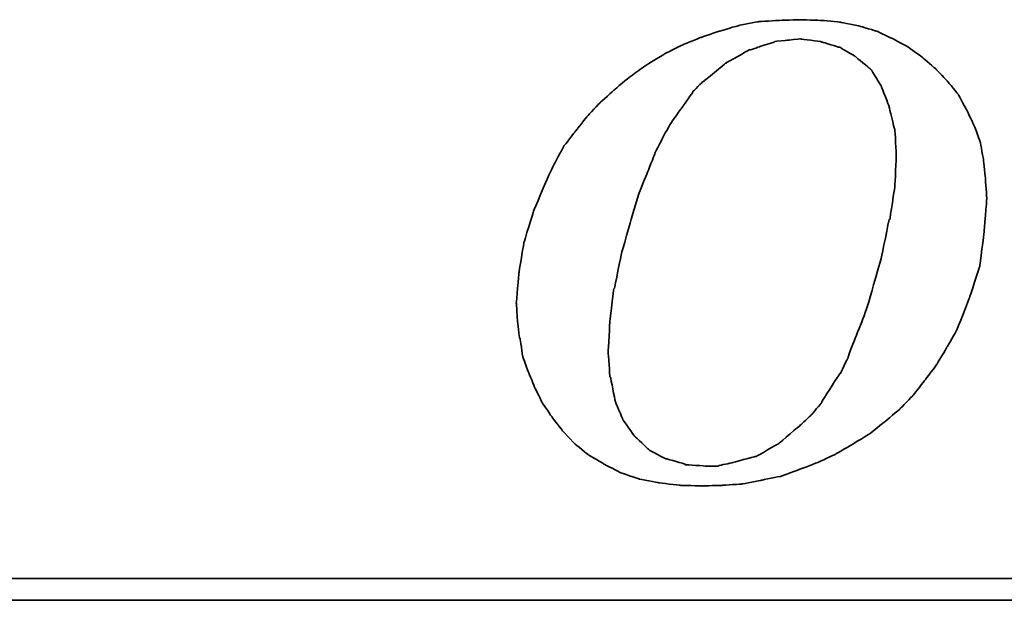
# Model space of a CAD drawing. Header units: millimetres. Extents: x 791 to 1088, y 409 to 508.
# Tile 33 of 51: x 1022.1 to 1026.46, y 442.86 to 445.43. Entities that reach past the tile are written whole.
import ezdxf

# ---------------------------------------------------------------- set-up
doc = ezdxf.new("R2010")
doc.units = ezdxf.units.MM
doc.header["$LTSCALE"] = 0.15
doc.layers.add('DIM', color=4, linetype='CONTINUOUS')
doc.layers.add('layer 1', color=7, linetype='CONTINUOUS')

# ---------------------------------------------------------------- blocks, each defined once
blk = doc.blocks.new('TBI MOTION logo(完整正式版)')
at = {"layer": 'layer 1', "color": 22, "lineweight": 35}
for points, knots in [([(-11.34375, -6.98375), (-11.34375, -6.98375), (-10.91375, -7.43875), (-10.91375, -7.43875), (-10.91375, -7.43875), (-10.91375, -7.43875), (-10.38625, -7.87125), (-10.38625, -7.87125), (-10.38625, -7.87125), (-10.38625, -7.87125), (-9.81125, -8.20375), (-9.81125, -8.20375), (-9.81125, -8.20375), (-9.81125, -8.20375), (-9.21125, -8.51875), (-9.21125, -8.51875), (-9.21125, -8.51875), (-9.21125, -8.51875), (-8.51625, -8.75875), (-8.51625, -8.75875), (-8.51625, -8.75875), (-8.51625, -8.75875), (-7.77125, -8.90375), (-7.77125, -8.90375), (-7.77125, -8.90375), (-7.77125, -8.90375), (-6.97875, -8.99875), (-6.97875, -8.99875), (-6.97875, -8.99875), (-6.97875, -8.99875), (-6.14125, -9.02375), (-6.14125, -9.02375), (-6.14125, -9.02375), (-6.14125, -9.02375), (-5.37125, -8.99875), (-5.37125, -8.99875), (-5.37125, -8.99875), (-5.37125, -8.99875), (-4.65375, -8.94875), (-4.65375, -8.94875), (-4.65375, -8.94875), (-4.65375, -8.94875), (-3.93375, -8.80625), (-3.93375, -8.80625), (-3.93375, -8.80625), (-3.93375, -8.80625), (-3.21375, -8.66375), (-3.21375, -8.66375), (-3.21375, -8.66375), (-3.21375, -8.66375), (-2.49375, -8.39875), (-2.49375, -8.39875), (-2.49375, -8.39875), (-2.49375, -8.39875), (-1.79875, -8.13375), (-1.79875, -8.13375), (-1.79875, -8.13375), (-1.79875, -8.13375), (-1.17375, -7.84375), (-1.17375, -7.84375), (-1.17375, -7.84375), (-1.17375, -7.84375), (-0.52375, -7.46375), (-0.52375, -7.46375), (-0.52375, -7.46375), (-0.52375, -7.46375), (0.10124, -7.07875), (0.10124, -7.07875), (0.10124, -7.07875), (0.10124, -7.07875), (0.67625, -6.62375), (0.67625, -6.62375), (0.67625, -6.62375), (0.67625, -6.62375), (1.24874, -6.14375), (1.24874, -6.14375), (1.24874, -6.14375), (1.24874, -6.14375), (1.72874, -5.64125), (1.72874, -5.64125), (1.72874, -5.64125), (1.72874, -5.64125), (2.18624, -5.06375), (2.18624, -5.06375), (2.18624, -5.06375), (2.18624, -5.06375), (2.61625, -4.48874), (2.61625, -4.48874), (2.61625, -4.48874), (2.61625, -4.48874), (3.00125, -3.83874), (3.00125, -3.83874), (3.00125, -3.83874), (3.00125, -3.83874), (3.36124, -3.21374), (3.36124, -3.21374), (3.36124, -3.21374), (3.36124, -3.21374), (3.84374, -1.99125), (3.84374, -1.99125), (3.84374, -1.99125), (3.84374, -1.99125), (4.22625, -0.81875), (4.22625, -0.81875), (4.22625, -0.81875), (4.22625, -0.81875), (4.39125, 0.45624), (4.39125, 0.45624), (4.39125, 0.45624), (4.39125, 0.45624), (4.48874, 1.70124), (4.48874, 1.70124), (4.48874, 1.70124), (4.48874, 1.70124), (4.43874, 2.44625), (4.43874, 2.44625), (4.43874, 2.44625), (4.43874, 2.44625), (4.36874, 3.14125), (4.36874, 3.14125), (4.36874, 3.14125), (4.36874, 3.14125), (4.25125, 3.81125), (4.25125, 3.81125), (4.25125, 3.81125), (4.25125, 3.81125), (4.03124, 4.41125), (4.03124, 4.41125), (4.03124, 4.41125), (4.03124, 4.41125), (3.74374, 5.01125), (3.74374, 5.01125), (3.74374, 5.01125), (3.74374, 5.01125), (3.43124, 5.58875), (3.43124, 5.58875), (3.43124, 5.58875), (3.43124, 5.58875), (3.02625, 6.09125), (3.02625, 6.09125), (3.02625, 6.09125), (3.02625, 6.09125), (2.59374, 6.54875), (2.59374, 6.54875), (2.59374, 6.54875), (2.59374, 6.54875), (2.09124, 6.98125), (2.09124, 6.98125), (2.09124, 6.98125), (2.09124, 6.98125), (1.56124, 7.36625), (1.56124, 7.36625), (1.56124, 7.36625), (1.56124, 7.36625), (0.98624, 7.67625), (0.98624, 7.67625), (0.98624, 7.67625), (0.98624, 7.67625), (0.38624, 7.96375), (0.38624, 7.96375), (0.38624, 7.96375), (0.38624, 7.96375), (-0.25875, 8.15625), (-0.25875, 8.15625), (-0.25875, 8.15625), (-0.25875, 8.15625), (-0.98125, 8.30125), (-0.98125, 8.30125), (-0.98125, 8.30125), (-0.98125, 8.30125), (-1.70124, 8.37125), (-1.70124, 8.37125), (-1.70124, 8.37125), (-1.70124, 8.37125), (-2.49375, 8.39624), (-2.49375, 8.39624), (-2.49375, 8.39624), (-2.49375, 8.39624), (-3.28625, 8.37125), (-3.28625, 8.37125), (-3.28625, 8.37125), (-3.28625, 8.37125), (-4.05125, 8.32125), (-4.05125, 8.32125), (-4.05125, 8.32125), (-4.05125, 8.32125), (-4.77375, 8.18125), (-4.77375, 8.18125), (-4.77375, 8.18125), (-4.77375, 8.18125), (-5.51625, 7.96375), (-5.51625, 7.96375), (-5.51625, 7.96375), (-5.51625, 7.96375), (-6.21125, 7.72625), (-6.21125, 7.72625), (-6.21125, 7.72625), (-6.21125, 7.72625), (-6.92875, 7.43625), (-6.92875, 7.43625), (-6.92875, 7.43625), (-6.92875, 7.43625), (-7.57875, 7.10125), (-7.57875, 7.10125), (-7.57875, 7.10125), (-7.57875, 7.10125), (-8.24875, 6.69125), (-8.24875, 6.69125), (-8.24875, 6.69125), (-8.24875, 6.69125), (-8.84875, 6.26125), (-8.84875, 6.26125), (-8.84875, 6.26125), (-8.84875, 6.26125), (-9.42625, 5.78125), (-9.42625, 5.78125), (-9.42625, 5.78125), (-9.42625, 5.78125), (-9.95375, 5.30125), (-9.95375, 5.30125), (-9.95375, 5.30125), (-9.95375, 5.30125), (-10.43375, 4.79624), (-10.43375, 4.79624), (-10.43375, 4.79624), (-10.43375, 4.79624), (-10.88875, 4.22125), (-10.88875, 4.22125), (-10.88875, 4.22125), (-10.88875, 4.22125), (-11.29875, 3.69375), (-11.29875, 3.69375), (-11.29875, 3.69375), (-11.29875, 3.69375), (-11.63375, 3.09125), (-11.63375, 3.09125), (-11.63375, 3.09125), (-11.63375, 3.09125), (-11.91875, 2.49625), (-11.91875, 2.49625), (-11.91875, 2.49625), (-11.91875, 2.49625), (-12.44875, 1.24625), (-12.44875, 1.24625), (-12.44875, 1.24625), (-12.44875, 1.24625), (-12.80875, 0.06874), (-12.80875, 0.06874), (-12.80875, 0.06874), (-12.80875, 0.06874), (-12.99875, -1.07875), (-12.99875, -1.07875), (-12.99875, -1.07875), (-12.99875, -1.07875), (-13.09375, -2.18375), (-13.09375, -2.18375), (-13.09375, -2.18375), (-13.09375, -2.18375), (-13.04875, -2.85375), (-13.04875, -2.85375), (-13.04875, -2.85375), (-13.04875, -2.85375), (-12.97375, -3.50375), (-12.97375, -3.50375), (-12.97375, -3.50375), (-12.97375, -3.50375), (-12.95375, -3.50375), (-12.95375, -3.50375), (-12.95375, -3.50375), (-12.95375, -3.50375), (-12.85375, -4.17375), (-12.85375, -4.17375), (-12.85375, -4.17375), (-12.85375, -4.17375), (-12.63875, -4.77624), (-12.63875, -4.77624), (-12.63875, -4.77624), (-12.63875, -4.77624), (-12.39875, -5.35125), (-12.39875, -5.35125), (-12.39875, -5.35125), (-12.39875, -5.35125), (-12.11375, -5.92875), (-12.11375, -5.92875), (-12.11375, -5.92875), (-12.11375, -5.92875), (-11.75375, -6.45375), (-11.75375, -6.45375), (-11.75375, -6.45375), (-11.75375, -6.45375), (-11.34375, -6.98375), (-11.34375, -6.98375)], [0, 0, 0, 0, 0.01369863, 0.01369863, 0.01369863, 0.01369864, 0.02739726, 0.02739726, 0.02739726, 0.02739727, 0.04109589, 0.04109589, 0.04109589, 0.0410959, 0.05479452, 0.05479452, 0.05479452, 0.05479453, 0.06849315, 0.06849315, 0.06849315, 0.06849316, 0.08219178, 0.08219178, 0.08219178, 0.08219179, 0.09589041, 0.09589041, 0.09589041, 0.09589042, 0.10958904, 0.10958904, 0.10958904, 0.10958905, 0.12328767, 0.12328767, 0.12328767, 0.12328768, 0.1369863, 0.1369863, 0.1369863, 0.13698631, 0.15068493, 0.15068493, 0.15068493, 0.15068494, 0.16438356, 0.16438356, 0.16438356, 0.16438357, 0.17808219, 0.17808219, 0.17808219, 0.1780822, 0.19178082, 0.19178082, 0.19178082, 0.19178083, 0.20547945, 0.20547945, 0.20547945, 0.20547946, 0.21917808, 0.21917808, 0.21917808, 0.21917809, 0.23287671, 0.23287671, 0.23287671, 0.23287672, 0.24657534, 0.24657534, 0.24657534, 0.24657535, 0.26027397, 0.26027397, 0.26027397, 0.26027398, 0.2739726, 0.2739726, 0.2739726, 0.27397261, 0.28767123, 0.28767123, 0.28767123, 0.28767124, 0.30136986, 0.30136986, 0.30136986, 0.30136987, 0.31506849, 0.31506849, 0.31506849, 0.3150685, 0.32876712, 0.32876712, 0.32876712, 0.32876713, 0.34246575, 0.34246575, 0.34246575, 0.34246576, 0.35616438, 0.35616438, 0.35616438, 0.35616439, 0.36986301, 0.36986301, 0.36986301, 0.36986302, 0.38356164, 0.38356164, 0.38356164, 0.38356165, 0.39726027, 0.39726027, 0.39726027, 0.39726028, 0.4109589, 0.4109589, 0.4109589, 0.41095891, 0.42465753, 0.42465753, 0.42465753, 0.42465754, 0.43835616, 0.43835616, 0.43835616, 0.43835617, 0.45205479, 0.45205479, 0.45205479, 0.4520548, 0.46575342, 0.46575342, 0.46575342, 0.46575343, 0.47945205, 0.47945205, 0.47945205, 0.47945206, 0.49315068, 0.49315068, 0.49315068, 0.49315069, 0.50684932, 0.50684932, 0.50684932, 0.50684933, 0.52054795, 0.52054795, 0.52054795, 0.52054796, 0.53424658, 0.53424658, 0.53424658, 0.53424659, 0.54794521, 0.54794521, 0.54794521, 0.54794522, 0.56164384, 0.56164384, 0.56164384, 0.56164385, 0.57534247, 0.57534247, 0.57534247, 0.57534248, 0.5890411, 0.5890411, 0.5890411, 0.58904111, 0.60273973, 0.60273973, 0.60273973, 0.60273974, 0.61643836, 0.61643836, 0.61643836, 0.61643837, 0.63013699, 0.63013699, 0.63013699, 0.630137, 0.64383562, 0.64383562, 0.64383562, 0.64383563, 0.65753425, 0.65753425, 0.65753425, 0.65753426, 0.67123288, 0.67123288, 0.67123288, 0.67123289, 0.68493151, 0.68493151, 0.68493151, 0.68493152, 0.69863014, 0.69863014, 0.69863014, 0.69863015, 0.71232877, 0.71232877, 0.71232877, 0.71232878, 0.7260274, 0.7260274, 0.7260274, 0.72602741, 0.73972603, 0.73972603, 0.73972603, 0.73972604, 0.75342466, 0.75342466, 0.75342466, 0.75342467, 0.76712329, 0.76712329, 0.76712329, 0.7671233, 0.78082192, 0.78082192, 0.78082192, 0.78082193, 0.79452055, 0.79452055, 0.79452055, 0.79452056, 0.80821918, 0.80821918, 0.80821918, 0.80821919, 0.82191781, 0.82191781, 0.82191781, 0.82191782, 0.83561644, 0.83561644, 0.83561644, 0.83561645, 0.84931507, 0.84931507, 0.84931507, 0.84931508, 0.8630137, 0.8630137, 0.8630137, 0.86301371, 0.87671233, 0.87671233, 0.87671233, 0.87671234, 0.89041096, 0.89041096, 0.89041096, 0.89041097, 0.90410959, 0.90410959, 0.90410959, 0.9041096, 0.91780822, 0.91780822, 0.91780822, 0.91780823, 0.93150685, 0.93150685, 0.93150685, 0.93150686, 0.94520548, 0.94520548, 0.94520548, 0.94520549, 0.95890411, 0.95890411, 0.95890411, 0.95890412, 0.97260274, 0.97260274, 0.97260274, 0.97260275, 0.98630137, 0.98630137, 0.98630137, 0.98630138, 1, 1, 1, 1]), ([(-8.77875, 1.03124), (-8.77875, 1.03124), (-8.51625, 1.89625), (-8.51625, 1.89625), (-8.51625, 1.89625), (-8.51625, 1.89625), (-8.20375, 2.66375), (-8.20375, 2.66375), (-8.20375, 2.66375), (-8.20375, 2.66375), (-7.91625, 3.38125), (-7.91625, 3.38125), (-7.91625, 3.38125), (-7.91625, 3.38125), (-7.91625, 3.40624), (-7.91625, 3.40624), (-7.91625, 3.40624), (-7.91625, 3.40624), (-7.57875, 4.07624), (-7.57875, 4.07624), (-7.57875, 4.07624), (-7.57875, 4.07624), (-7.24375, 4.65125), (-7.24375, 4.65125), (-7.24375, 4.65125), (-7.24375, 4.65125), (-7.21875, 4.65125), (-7.21875, 4.65125), (-7.21875, 4.65125), (-7.21875, 4.65125), (-7.21875, 4.67624), (-7.21875, 4.67624), (-7.21875, 4.67624), (-7.21875, 4.67624), (-6.83625, 5.20375), (-6.83625, 5.20375), (-6.83625, 5.20375), (-6.83625, 5.20375), (-6.49875, 5.68625), (-6.49875, 5.68625), (-6.49875, 5.68625), (-6.49875, 5.68625), (-6.49875, 5.70625), (-6.49875, 5.70625), (-6.49875, 5.70625), (-6.49875, 5.70625), (-6.11625, 6.09125), (-6.11625, 6.09125), (-6.11625, 6.09125), (-6.11625, 6.09125), (-6.09125, 6.09125), (-6.09125, 6.09125), (-6.09125, 6.09125), (-6.09125, 6.09125), (-5.27375, 6.76625), (-5.27375, 6.76625), (-5.27375, 6.76625), (-5.27375, 6.76625), (-5.24875, 6.76625), (-5.24875, 6.76625), (-5.24875, 6.76625), (-5.24875, 6.76625), (-5.24875, 6.78625), (-5.24875, 6.78625), (-5.24875, 6.78625), (-5.24875, 6.78625), (-4.38875, 7.26624), (-4.38875, 7.26624), (-4.38875, 7.26624), (-4.38875, 7.26624), (-4.36125, 7.26624), (-4.36125, 7.26624), (-4.36125, 7.26624), (-4.36125, 7.26624), (-3.93375, 7.41125), (-3.93375, 7.41125), (-3.93375, 7.41125), (-3.93375, 7.41125), (-3.47375, 7.55625), (-3.47375, 7.55625), (-3.47375, 7.55625), (-3.47375, 7.55625), (-3.45375, 7.55625), (-3.45375, 7.55625), (-3.45375, 7.55625), (-3.45375, 7.55625), (-3.42875, 7.58124), (-3.42875, 7.58124), (-3.42875, 7.58124), (-3.42875, 7.58124), (-2.97375, 7.62625), (-2.97375, 7.62625), (-2.97375, 7.62625), (-2.97375, 7.62625), (-2.49375, 7.67625), (-2.49375, 7.67625), (-2.49375, 7.67625), (-2.49375, 7.67625), (-2.46875, 7.67625), (-2.46875, 7.67625), (-2.46875, 7.67625), (-2.46875, 7.67625), (-1.70124, 7.58124), (-1.70124, 7.58124), (-1.70124, 7.58124), (-1.70124, 7.58124), (-1.67875, 7.55625), (-1.67875, 7.55625), (-1.67875, 7.55625), (-1.67875, 7.55625), (-1.65375, 7.55625), (-1.65375, 7.55625), (-1.65375, 7.55625), (-1.65375, 7.55625), (-1.03125, 7.36625), (-1.03125, 7.36625), (-1.03125, 7.36625), (-1.03125, 7.36625), (-1.00625, 7.36625), (-1.00625, 7.36625), (-1.00625, 7.36625), (-1.00625, 7.36625), (-0.43124, 7.02624), (-0.43124, 7.02624), (-0.43124, 7.02624), (-0.43124, 7.02624), (-0.40625, 7.00624), (-0.40625, 7.00624), (-0.40625, 7.00624), (-0.40625, 7.00624), (0.12124, 6.57124), (0.12124, 6.57124), (0.12124, 6.57124), (0.12124, 6.57124), (0.14624, 6.54875), (0.14624, 6.54875), (0.14624, 6.54875), (0.14624, 6.54875), (0.17124, 6.52375), (0.17124, 6.52375), (0.17124, 6.52375), (0.17124, 6.52375), (0.55625, 5.89875), (0.55625, 5.89875), (0.55625, 5.89875), (0.55625, 5.89875), (0.55625, 5.87625), (0.55625, 5.87625), (0.55625, 5.87625), (0.55625, 5.87625), (0.84124, 5.15625), (0.84124, 5.15625), (0.84124, 5.15625), (0.84124, 5.15625), (0.84124, 5.13125), (0.84124, 5.13125), (0.84124, 5.13125), (0.84124, 5.13125), (1.03624, 4.31875), (1.03624, 4.31875), (1.03624, 4.31875), (1.03624, 4.31875), (1.05624, 4.31875), (1.05624, 4.31875), (1.05624, 4.31875), (1.05624, 4.31875), (1.05624, 4.29125), (1.05624, 4.29125), (1.05624, 4.29125), (1.05624, 4.29125), (1.10625, 3.33125), (1.10625, 3.33125), (1.10625, 3.33125), (1.10625, 3.33125), (1.10625, 3.30875), (1.10625, 3.30875), (1.10625, 3.30875), (1.10625, 3.30875), (1.05624, 2.20624), (1.05624, 2.20624), (1.05624, 2.20624), (1.05624, 2.20624), (1.05624, 2.18124), (1.05624, 2.18124), (1.05624, 2.18124), (1.05624, 2.18124), (0.86624, 0.93624), (0.86624, 0.93624), (0.86624, 0.93624), (0.86624, 0.93624), (0.84124, 0.93624), (0.84124, 0.93624), (0.84124, 0.93624), (0.84124, 0.93624), (0.55625, -0.45874), (0.55625, -0.45874), (0.55625, -0.45874), (0.55625, -0.45874), (0.12124, -1.99125), (0.12124, -1.99125), (0.12124, -1.99125), (0.12124, -1.99125), (0.12124, -2.01874), (0.12124, -2.01874), (0.12124, -2.01874), (0.12124, -2.01874), (-0.13874, -2.78375), (-0.13874, -2.78375), (-0.13874, -2.78375), (-0.13874, -2.78375), (-0.43124, -3.50375), (-0.43124, -3.50375), (-0.43124, -3.50375), (-0.43124, -3.50375), (-0.69375, -4.19875), (-0.69375, -4.19875), (-0.69375, -4.19875), (-0.69375, -4.19875), (-0.69375, -4.22375), (-0.69375, -4.22375), (-0.69375, -4.22375), (-0.69375, -4.22375), (-0.98125, -4.82374), (-0.98125, -4.82374), (-0.98125, -4.82374), (-0.98125, -4.82374), (-1.00625, -4.82374), (-1.00625, -4.82374), (-1.00625, -4.82374), (-1.00625, -4.82374), (-1.33875, -5.35125), (-1.33875, -5.35125), (-1.33875, -5.35125), (-1.33875, -5.35125), (-1.67875, -5.87875), (-1.67875, -5.87875), (-1.67875, -5.87875), (-1.67875, -5.87875), (-1.67875, -5.90375), (-1.67875, -5.90375), (-1.67875, -5.90375), (-1.67875, -5.90375), (-2.05875, -6.35875), (-2.05875, -6.35875), (-2.05875, -6.35875), (-2.05875, -6.35875), (-2.08375, -6.38375), (-2.08375, -6.38375), (-2.08375, -6.38375), (-2.08375, -6.38375), (-2.46875, -6.74375), (-2.46875, -6.74375), (-2.46875, -6.74375), (-2.46875, -6.74375), (-3.25875, -7.41625), (-3.25875, -7.41625), (-3.25875, -7.41625), (-3.25875, -7.41625), (-3.28625, -7.43875), (-3.28625, -7.43875), (-3.28625, -7.43875), (-3.28625, -7.43875), (-4.12375, -7.91875), (-4.12375, -7.91875), (-4.12375, -7.91875), (-4.12375, -7.91875), (-4.14875, -7.91875), (-4.14875, -7.91875), (-4.14875, -7.91875), (-4.14875, -7.91875), (-4.17125, -7.91875), (-4.17125, -7.91875), (-4.17125, -7.91875), (-4.17125, -7.91875), (-5.03375, -8.15875), (-5.03375, -8.15875), (-5.03375, -8.15875), (-5.03375, -8.15875), (-5.51625, -8.25625), (-5.51625, -8.25625), (-5.51625, -8.25625), (-5.51625, -8.25625), (-5.54125, -8.27875), (-5.54125, -8.27875), (-5.54125, -8.27875), (-5.54125, -8.27875), (-5.56375, -8.27875), (-5.56375, -8.27875), (-5.56375, -8.27875), (-5.56375, -8.27875), (-5.99625, -8.27875), (-5.99625, -8.27875), (-5.99625, -8.27875), (-5.99625, -8.27875), (-6.76375, -8.23125), (-6.76375, -8.23125), (-6.76375, -8.23125), (-6.76375, -8.23125), (-6.78875, -8.23125), (-6.78875, -8.23125), (-6.78875, -8.23125), (-6.78875, -8.23125), (-6.78875, -8.20375), (-6.78875, -8.20375), (-6.78875, -8.20375), (-6.78875, -8.20375), (-7.45875, -8.01375), (-7.45875, -8.01375), (-7.45875, -8.01375), (-7.45875, -8.01375), (-7.48375, -8.01375), (-7.48375, -8.01375), (-7.48375, -8.01375), (-7.48375, -8.01375), (-7.50875, -8.01375), (-7.50875, -8.01375), (-7.50875, -8.01375), (-7.50875, -8.01375), (-8.13125, -7.67875), (-8.13125, -7.67875), (-8.13125, -7.67875), (-8.13125, -7.67875), (-8.15625, -7.65375), (-8.15625, -7.65375), (-8.15625, -7.65375), (-8.15625, -7.65375), (-8.65875, -7.17375), (-8.65875, -7.17375), (-8.65875, -7.17375), (-8.65875, -7.17375), (-8.68375, -7.14875), (-8.68375, -7.14875), (-8.68375, -7.14875), (-8.68375, -7.14875), (-9.08875, -6.57375), (-9.08875, -6.57375), (-9.08875, -6.57375), (-9.08875, -6.57375), (-9.11375, -6.54875), (-9.11375, -6.54875), (-9.11375, -6.54875), (-9.11375, -6.54875), (-9.11375, -6.52875), (-9.11375, -6.52875), (-9.11375, -6.52875), (-9.11375, -6.52875), (-9.40375, -5.85375), (-9.40375, -5.85375), (-9.40375, -5.85375), (-9.40375, -5.85375), (-9.40375, -5.82875), (-9.40375, -5.82875), (-9.40375, -5.82875), (-9.40375, -5.82875), (-9.56875, -4.96875), (-9.56875, -4.96875), (-9.56875, -4.96875), (-9.56875, -4.96875), (-9.59375, -4.94375), (-9.59375, -4.94375), (-9.59375, -4.94375), (-9.59375, -4.94375), (-9.66375, -4.03375), (-9.66375, -4.03375), (-9.66375, -4.03375), (-9.66375, -4.03375), (-9.66375, -4.00875), (-9.66375, -4.00875), (-9.66375, -4.00875), (-9.66375, -4.00875), (-9.59375, -2.85375), (-9.59375, -2.85375), (-9.59375, -2.85375), (-9.59375, -2.85375), (-9.45125, -1.65875), (-9.45125, -1.65875), (-9.45125, -1.65875), (-9.45125, -1.65875), (-9.42625, -1.63375), (-9.42625, -1.63375), (-9.42625, -1.63375), (-9.42625, -1.63375), (-9.16125, -0.33875), (-9.16125, -0.33875), (-9.16125, -0.33875), (-9.16125, -0.33875), (-8.77875, 1.00624), (-8.77875, 1.00624), (-8.77875, 1.00624), (-8.77875, 1.00624), (-8.77875, 1.03124), (-8.77875, 1.03124)], [0, 0, 0, 0, 0.01020408, 0.01020408, 0.01020408, 0.01020409, 0.02040816, 0.02040816, 0.02040816, 0.02040817, 0.03061224, 0.03061224, 0.03061224, 0.03061225, 0.04081633, 0.04081633, 0.04081633, 0.04081634, 0.05102041, 0.05102041, 0.05102041, 0.05102042, 0.06122449, 0.06122449, 0.06122449, 0.0612245, 0.07142857, 0.07142857, 0.07142857, 0.07142858, 0.08163265, 0.08163265, 0.08163265, 0.08163266, 0.09183673, 0.09183673, 0.09183673, 0.09183674, 0.10204082, 0.10204082, 0.10204082, 0.10204083, 0.1122449, 0.1122449, 0.1122449, 0.11224491, 0.12244898, 0.12244898, 0.12244898, 0.12244899, 0.13265306, 0.13265306, 0.13265306, 0.13265307, 0.14285714, 0.14285714, 0.14285714, 0.14285715, 0.15306122, 0.15306122, 0.15306122, 0.15306123, 0.16326531, 0.16326531, 0.16326531, 0.16326532, 0.17346939, 0.17346939, 0.17346939, 0.1734694, 0.18367347, 0.18367347, 0.18367347, 0.18367348, 0.19387755, 0.19387755, 0.19387755, 0.19387756, 0.20408163, 0.20408163, 0.20408163, 0.20408164, 0.21428571, 0.21428571, 0.21428571, 0.21428572, 0.2244898, 0.2244898, 0.2244898, 0.22448981, 0.23469388, 0.23469388, 0.23469388, 0.23469389, 0.24489796, 0.24489796, 0.24489796, 0.24489797, 0.25510204, 0.25510204, 0.25510204, 0.25510205, 0.26530612, 0.26530612, 0.26530612, 0.26530613, 0.2755102, 0.2755102, 0.2755102, 0.27551021, 0.28571429, 0.28571429, 0.28571429, 0.2857143, 0.29591837, 0.29591837, 0.29591837, 0.29591838, 0.30612245, 0.30612245, 0.30612245, 0.30612246, 0.31632653, 0.31632653, 0.31632653, 0.31632654, 0.32653061, 0.32653061, 0.32653061, 0.32653062, 0.33673469, 0.33673469, 0.33673469, 0.3367347, 0.34693878, 0.34693878, 0.34693878, 0.34693879, 0.35714286, 0.35714286, 0.35714286, 0.35714287, 0.36734694, 0.36734694, 0.36734694, 0.36734695, 0.37755102, 0.37755102, 0.37755102, 0.37755103, 0.3877551, 0.3877551, 0.3877551, 0.38775511, 0.39795918, 0.39795918, 0.39795918, 0.39795919, 0.40816327, 0.40816327, 0.40816327, 0.40816328, 0.41836735, 0.41836735, 0.41836735, 0.41836736, 0.42857143, 0.42857143, 0.42857143, 0.42857144, 0.43877551, 0.43877551, 0.43877551, 0.43877552, 0.44897959, 0.44897959, 0.44897959, 0.4489796, 0.45918367, 0.45918367, 0.45918367, 0.45918368, 0.46938776, 0.46938776, 0.46938776, 0.46938777, 0.47959184, 0.47959184, 0.47959184, 0.47959185, 0.48979592, 0.48979592, 0.48979592, 0.48979593, 0.5, 0.5, 0.5, 0.50000001, 0.51020408, 0.51020408, 0.51020408, 0.51020409, 0.52040816, 0.52040816, 0.52040816, 0.52040817, 0.53061224, 0.53061224, 0.53061224, 0.53061225, 0.54081633, 0.54081633, 0.54081633, 0.54081634, 0.55102041, 0.55102041, 0.55102041, 0.55102042, 0.56122449, 0.56122449, 0.56122449, 0.5612245, 0.57142857, 0.57142857, 0.57142857, 0.57142858, 0.58163265, 0.58163265, 0.58163265, 0.58163266, 0.59183673, 0.59183673, 0.59183673, 0.59183674, 0.60204082, 0.60204082, 0.60204082, 0.60204083, 0.6122449, 0.6122449, 0.6122449, 0.61224491, 0.62244898, 0.62244898, 0.62244898, 0.62244899, 0.63265306, 0.63265306, 0.63265306, 0.63265307, 0.64285714, 0.64285714, 0.64285714, 0.64285715, 0.65306122, 0.65306122, 0.65306122, 0.65306123, 0.66326531, 0.66326531, 0.66326531, 0.66326532, 0.67346939, 0.67346939, 0.67346939, 0.6734694, 0.68367347, 0.68367347, 0.68367347, 0.68367348, 0.69387755, 0.69387755, 0.69387755, 0.69387756, 0.70408163, 0.70408163, 0.70408163, 0.70408164, 0.71428571, 0.71428571, 0.71428571, 0.71428572, 0.7244898, 0.7244898, 0.7244898, 0.72448981, 0.73469388, 0.73469388, 0.73469388, 0.73469389, 0.74489796, 0.74489796, 0.74489796, 0.74489797, 0.75510204, 0.75510204, 0.75510204, 0.75510205, 0.76530612, 0.76530612, 0.76530612, 0.76530613, 0.7755102, 0.7755102, 0.7755102, 0.77551021, 0.78571429, 0.78571429, 0.78571429, 0.7857143, 0.79591837, 0.79591837, 0.79591837, 0.79591838, 0.80612245, 0.80612245, 0.80612245, 0.80612246, 0.81632653, 0.81632653, 0.81632653, 0.81632654, 0.82653061, 0.82653061, 0.82653061, 0.82653062, 0.83673469, 0.83673469, 0.83673469, 0.8367347, 0.84693878, 0.84693878, 0.84693878, 0.84693879, 0.85714286, 0.85714286, 0.85714286, 0.85714287, 0.86734694, 0.86734694, 0.86734694, 0.86734695, 0.87755102, 0.87755102, 0.87755102, 0.87755103, 0.8877551, 0.8877551, 0.8877551, 0.88775511, 0.89795918, 0.89795918, 0.89795918, 0.89795919, 0.90816327, 0.90816327, 0.90816327, 0.90816328, 0.91836735, 0.91836735, 0.91836735, 0.91836736, 0.92857143, 0.92857143, 0.92857143, 0.92857144, 0.93877551, 0.93877551, 0.93877551, 0.93877552, 0.94897959, 0.94897959, 0.94897959, 0.9489796, 0.95918367, 0.95918367, 0.95918367, 0.95918368, 0.96938776, 0.96938776, 0.96938776, 0.96938777, 0.97959184, 0.97959184, 0.97959184, 0.97959185, 0.98979592, 0.98979592, 0.98979592, 0.98979593, 1, 1, 1, 1]), ([(75.90875, -9.47875), (75.90875, -9.47875), (75.90875, -12.28625), (75.90875, -12.28625), (75.90875, -12.28625), (75.90875, -12.28625), (75.90875, -12.47875), (75.90875, -12.47875), (75.90875, -12.47875), (75.90875, -12.47875), (75.71625, -12.47875), (75.71625, -12.47875), (75.71625, -12.47875), (75.71625, -12.47875), (-88.32875, -12.47875), (-88.32875, -12.47875), (-88.32875, -12.47875), (-88.32875, -12.47875), (-88.32875, -13.29375), (-88.32875, -13.29375), (-88.32875, -13.29375), (-88.32875, -13.29375), (82.89125, -13.29375), (82.89125, -13.29375), (82.89125, -13.29375), (82.89125, -13.29375), (75.90875, -9.47875), (75.90875, -9.47875)], [0, 0, 0, 0, 0.14285714, 0.14285714, 0.14285714, 0.14285715, 0.28571429, 0.28571429, 0.28571429, 0.2857143, 0.42857143, 0.42857143, 0.42857143, 0.42857144, 0.57142857, 0.57142857, 0.57142857, 0.57142858, 0.71428571, 0.71428571, 0.71428571, 0.71428572, 0.85714286, 0.85714286, 0.85714286, 0.85714287, 1, 1, 1, 1])]:
    blk.add_open_spline(points, degree=3, knots=knots, dxfattribs=at)

msp = doc.modelspace()

# ---------------------------------------------------------------- block references
at = {"layer": 'DIM', "color": 7, "xscale": 0.1185822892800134, "yscale": 0.1185822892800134, "zscale": 0.1185822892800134}
msp.add_blockref('TBI MOTION logo(完整正式版)', (1025.8528, 444.4392), dxfattribs=at)

doc.saveas('drawing.dxf')
